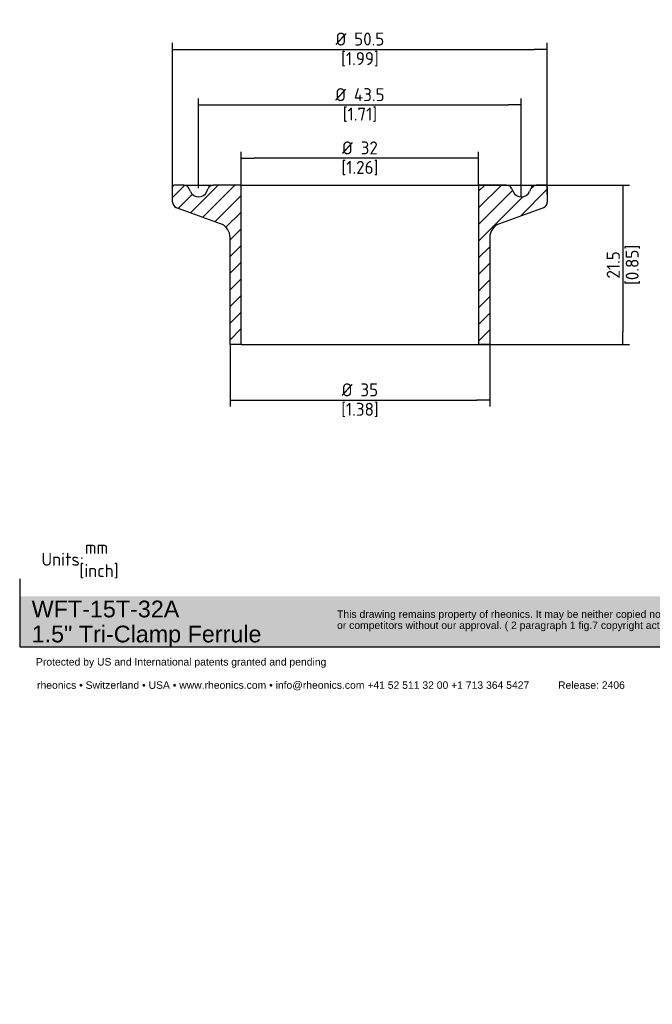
# Paper-space layout 'Invenitec-A4' of a CAD drawing. Header units: millimetres. Extents: x -29 to 266, y -53 to 238.
# Tile 1 of 2: x -29 to 141, y -53 to 212. Entities that reach past the tile are written whole.
import ezdxf
from ezdxf.entities.mleader import LeaderData, LeaderLine
from ezdxf.math import Vec2, Vec3

# ---------------------------------------------------------------- set-up
doc = ezdxf.new("R2010")
doc.units = ezdxf.units.MM
doc.layers.add('Default', color=7, linetype='Continuous')
doc.layers.add('WFT-15T-32A-LASE', color=7, linetype='Continuous')
doc.styles.add('SEACAD_Solid_Edge_ISO', font='seiso.ttf')
doc.dimstyles.new('Rheonics_Publish', dxfattribs={"dimtxt": 3.5, "dimasz": 3.5, "dimexe": 1.75, "dimexo": 0, "dimgap": 0.875, "dimtad": 1, "dimdec": 1, "dimlfac": 0.5, "dimdsep": 46, "dimtxsty": 'SEACAD_Solid_Edge_ISO', "dimblk1": '_SE_FILLED', "dimblk2": '_SE_FILLED', "dimsah": 1, "dimcen": 1.75, "dimazin": 0, "dimtfac": 0.5, "dimtdec": 3, "dimtmove": 0, "dimatfit": 3, "dimfxl": 1, "dimarcsym": 0})

# ---------------------------------------------------------------- blocks, each defined once
blk = doc.blocks.new('SE5')
at = {"layer": 'WFT-15T-32A-LASE', "linetype": 'Continuous'}
h = blk.add_hatch(dxfattribs=at)
h.set_pattern_fill('LINE', angle=45, style=0)
edge = h.paths.add_edge_path()
edge.add_line((56.8, 93.93), (59.8, 93.93))
edge.add_line((59.8, 93.93), (59.8, 136.93))
edge.add_line((59.8, 136.93), (52.31, 136.93))
edge.add_arc((52.31, 135.33), 1.6, 90, 157)
edge.add_line((50.83, 135.95), (50.51, 135.19))
edge.add_arc((48.3, 136.13), 2.4, 203, 337, ccw=False)
edge.add_line((46.09, 135.19), (45.77, 135.95))
edge.add_arc((44.29, 135.33), 1.6, 23, 90)
edge.add_line((44.29, 136.93), (41.7, 136.93))
edge.add_arc((41.7, 136.53), 0.4, 90, 180)
edge.add_line((41.3, 136.53), (41.3, 132.35))
edge.add_arc((42.9, 132.35), 1.6, 180, 250)
edge.add_line((42.35, 130.84), (54.17, 126.54))
edge.add_arc((52.8, 122.78), 4, 0, 70, ccw=False)
edge.add_line((56.8, 122.78), (56.8, 93.93))
h = blk.add_hatch(dxfattribs=at)
h.set_pattern_fill('LINE', angle=45, style=0)
edge = h.paths.add_edge_path()
edge.add_arc((130.8, 122.78), 4, 110, 180, ccw=False)
edge.add_line((129.43, 126.54), (141.25, 130.84))
edge.add_arc((140.7, 132.35), 1.6, 290, 360)
edge.add_line((142.3, 132.35), (142.3, 136.53))
edge.add_arc((141.9, 136.53), 0.4, 0, 90)
edge.add_line((141.9, 136.93), (139.31, 136.93))
edge.add_arc((139.31, 135.33), 1.6, 90, 157)
edge.add_line((137.83, 135.95), (137.51, 135.19))
edge.add_arc((135.3, 136.13), 2.4, 203, 337, ccw=False)
edge.add_line((133.09, 135.19), (132.77, 135.95))
edge.add_arc((131.29, 135.33), 1.6, 23, 90)
edge.add_line((131.29, 136.93), (123.8, 136.93))
edge.add_line((123.8, 136.93), (123.8, 93.93))
edge.add_line((123.8, 93.93), (126.8, 93.93))
edge.add_line((126.8, 93.93), (126.8, 122.78))
at = {"layer": 'WFT-15T-32A-LASE', "color": 7, "linetype": 'Continuous'}
for p, q in [((41.3, 132.35), (41.3, 136.53)), ((44.29, 136.93), (41.7, 136.93)), ((44.29, 136.93), (52.31, 136.93)), ((46.09, 135.19), (45.77, 135.95)), ((50.51, 135.19), (50.83, 135.95)), ((59.8, 136.93), (52.31, 136.93)), ((59.8, 136.93), (123.8, 136.93)), ((59.8, 93.93), (59.8, 136.93)), ((123.8, 136.93), (123.8, 93.93)), ((131.29, 136.93), (123.8, 136.93)), ((131.29, 136.93), (139.31, 136.93)), ((132.77, 135.95), (133.09, 135.19)), ((137.83, 135.95), (137.51, 135.19)), ((141.9, 136.93), (139.31, 136.93)), ((142.3, 136.53), (142.3, 132.35)), ((54.17, 126.54), (42.35, 130.84)), ((141.25, 130.84), (129.43, 126.54)), ((56.8, 93.93), (56.8, 122.78)), ((126.8, 122.78), (126.8, 93.93)), ((59.8, 93.93), (56.8, 93.93)), ((59.8, 93.93), (123.8, 93.93)), ((126.8, 93.93), (123.8, 93.93))]:
    blk.add_line(p, q, dxfattribs=at)
for centre, radius, start, end in [((41.7, 136.53), 0.4, 90, 180), ((44.29, 135.33), 1.6, 23, 90), ((52.31, 135.33), 1.6, 90, 157), ((131.29, 135.33), 1.6, 23, 90), ((139.31, 135.33), 1.6, 90, 157), ((141.9, 136.53), 0.4, 0, 90), ((48.3, 136.13), 2.4, 203, 337), ((135.3, 136.13), 2.4, 203, 337), ((42.9, 132.35), 1.6, 180, 250), ((140.7, 132.35), 1.6, 290, 0), ((52.8, 122.78), 4, 0, 70), ((130.8, 122.78), 4, 110, 180)]:
    blk.add_arc(centre, radius, start, end, dxfattribs=at)
blk = doc.blocks.new('_SE_FILLED')
at = {"color": 0}
blk.add_line((0, 0), (-1, 0), dxfattribs=at)
blk.add_solid([(0, 0), (-1, -0.1665), (-1, 0.1665), (0, 0)], dxfattribs=at)
blk = doc.blocks.new('DMBLK49')
at = {"layer": 'Default', "color": 0, "linetype": 'Continuous', "lineweight": -2, "transparency": 16777216}
for p, q in [((30.35, 167.82), (30.35, 176.82)), ((94.35, 167.82), (94.35, 176.82)), ((90.85, 175.07), (33.85, 175.07))]:
    blk.add_line(p, q, dxfattribs=at)
at = {"layer": 'Defpoints', "color": 0, "linetype": 'Continuous', "transparency": 16777216}
for p in [(30.35, 175.07), (30.35, 167.82), (94.35, 167.82)]:
    blk.add_point(p, dxfattribs=at)
at = {"layer": 'Default', "color": 0, "linetype": 'Continuous', "lineweight": -2, "transparency": 16777216, "xscale": 3.5, "yscale": 3.5, "zscale": 3.5, "rotation": 180}
blk.add_blockref('_SE_FILLED', (30.35, 175.07), dxfattribs=at)
at = {"layer": 'Default', "color": 0, "linetype": 'Continuous', "lineweight": -2, "transparency": 16777216, "xscale": 3.5, "yscale": 3.5, "zscale": 3.5}
blk.add_blockref('_SE_FILLED', (94.35, 175.07), dxfattribs=at)
at = {"layer": 'Default', "color": 0, "linetype": 'Continuous', "transparency": 16777216, "char_height": 3.5, "attachment_point": 5, "style": 'SEACAD_Solid_Edge_ISO'}
for s, insert in [('\\A1;%%C 32', (62.35, 177.85)), ('[1.26]', (62.35, 172.42))]:
    blk.add_mtext(s, dxfattribs=dict(at, insert=insert))
blk = doc.blocks.new('DMBLK50')
at = {"layer": 'Default', "color": 0, "linetype": 'Continuous', "lineweight": -2, "transparency": 16777216}
for p, q in [((11.85, 167.42), (11.85, 206.14)), ((15.35, 204.39), (109.35, 204.39)), ((112.85, 165.33), (112.85, 206.14))]:
    blk.add_line(p, q, dxfattribs=at)
at = {"layer": 'Defpoints', "color": 0, "linetype": 'Continuous', "transparency": 16777216}
for p in [(112.85, 204.39), (11.85, 167.42), (112.85, 165.33)]:
    blk.add_point(p, dxfattribs=at)
at = {"layer": 'Default', "color": 0, "linetype": 'Continuous', "lineweight": -2, "transparency": 16777216, "xscale": 3.5, "yscale": 3.5, "zscale": 3.5, "rotation": 180}
blk.add_blockref('_SE_FILLED', (11.85, 204.39), dxfattribs=at)
at = {"layer": 'Default', "color": 0, "linetype": 'Continuous', "lineweight": -2, "transparency": 16777216, "xscale": 3.5, "yscale": 3.5, "zscale": 3.5}
blk.add_blockref('_SE_FILLED', (112.85, 204.39), dxfattribs=at)
at = {"layer": 'Default', "color": 0, "linetype": 'Continuous', "transparency": 16777216, "char_height": 3.5, "attachment_point": 5, "style": 'SEACAD_Solid_Edge_ISO'}
for s, insert in [('\\A1;%%C 50.5', (62.35, 207.19)), ('[1.99]', (62.35, 201.75))]:
    blk.add_mtext(s, dxfattribs=dict(at, insert=insert))
blk = doc.blocks.new('_Dot')
at = {"color": 0, "linetype": 'ByBlock', "lineweight": -2}
blk.add_line((-0.5, 0), (-1, 0), dxfattribs=at)
at = {"color": 0, "linetype": 'ByBlock', "const_width": 0.5}
blk.add_lwpolyline([(-0.25, 0, 1), (0.25, 0, 1)], format="xyb", close=True, dxfattribs=at)
blk = doc.blocks.new('DMBLK51')
at = {"layer": 'Default', "color": 0, "linetype": 'Continuous', "lineweight": -2, "transparency": 16777216}
for p, q in [((94.35, 167.82), (135.01, 167.82)), ((133.26, 164.32), (133.26, 128.32)), ((62.35, 124.82), (135.01, 124.82))]:
    blk.add_line(p, q, dxfattribs=at)
at = {"layer": 'Defpoints', "color": 0, "linetype": 'Continuous', "transparency": 16777216}
for p in [(94.35, 167.82), (62.35, 124.82), (133.26, 124.82)]:
    blk.add_point(p, dxfattribs=at)
at = {"layer": 'Default', "color": 0, "linetype": 'Continuous', "lineweight": -2, "transparency": 16777216, "xscale": 3.5, "yscale": 3.5, "zscale": 3.5}
for p, rotation in [((133.26, 167.82), 90), ((133.26, 124.82), 270)]:
    blk.add_blockref('_SE_FILLED', p, dxfattribs=dict(at, rotation=rotation))
at = {"layer": 'Default', "color": 0, "linetype": 'Continuous', "transparency": 16777216, "char_height": 3.5, "attachment_point": 5, "rotation": 90, "style": 'SEACAD_Solid_Edge_ISO'}
for s, insert in [('[0.85]', (135.91, 146.32)), ('\\A1;21.5', (130.63, 146.32))]:
    blk.add_mtext(s, dxfattribs=dict(at, insert=insert))
blk = doc.blocks.new('DMBLK52')
at = {"layer": 'Default', "color": 0, "linetype": 'Continuous', "lineweight": -2, "transparency": 16777216}
for p, q in [((27.35, 124.82), (27.35, 108.11)), ((97.35, 124.82), (97.35, 108.11)), ((30.85, 109.86), (93.85, 109.86))]:
    blk.add_line(p, q, dxfattribs=at)
at = {"layer": 'Defpoints', "color": 0, "linetype": 'Continuous', "transparency": 16777216}
for p in [(27.35, 124.82), (97.35, 124.82), (97.35, 109.86)]:
    blk.add_point(p, dxfattribs=at)
at = {"layer": 'Default', "color": 0, "linetype": 'Continuous', "lineweight": -2, "transparency": 16777216, "xscale": 3.5, "yscale": 3.5, "zscale": 3.5, "rotation": 180}
blk.add_blockref('_SE_FILLED', (27.35, 109.86), dxfattribs=at)
at = {"layer": 'Default', "color": 0, "linetype": 'Continuous', "lineweight": -2, "transparency": 16777216, "xscale": 3.5, "yscale": 3.5, "zscale": 3.5}
blk.add_blockref('_SE_FILLED', (97.35, 109.86), dxfattribs=at)
at = {"layer": 'Default', "color": 0, "linetype": 'Continuous', "transparency": 16777216, "char_height": 3.5, "attachment_point": 5, "style": 'SEACAD_Solid_Edge_ISO'}
for s, insert in [('\\A1;%%C 35', (62.35, 112.64)), ('[1.38]', (62.35, 107.22))]:
    blk.add_mtext(s, dxfattribs=dict(at, insert=insert))
blk = doc.blocks.new('DMBLK53')
at = {"layer": 'Default', "color": 0, "linetype": 'Continuous', "lineweight": -2, "transparency": 16777216}
for p, q in [((18.85, 167.02), (18.85, 191.17)), ((105.85, 164.62), (105.85, 191.17)), ((22.35, 189.42), (102.35, 189.42))]:
    blk.add_line(p, q, dxfattribs=at)
at = {"layer": 'Defpoints', "color": 0, "linetype": 'Continuous', "transparency": 16777216}
for p in [(105.85, 189.42), (18.85, 167.02), (105.85, 164.62)]:
    blk.add_point(p, dxfattribs=at)
at = {"layer": 'Default', "color": 0, "linetype": 'Continuous', "lineweight": -2, "transparency": 16777216, "xscale": 3.5, "yscale": 3.5, "zscale": 3.5, "rotation": 180}
blk.add_blockref('_SE_FILLED', (18.85, 189.42), dxfattribs=at)
at = {"layer": 'Default', "color": 0, "linetype": 'Continuous', "lineweight": -2, "transparency": 16777216, "xscale": 3.5, "yscale": 3.5, "zscale": 3.5}
blk.add_blockref('_SE_FILLED', (105.85, 189.42), dxfattribs=at)
at = {"layer": 'Default', "color": 0, "linetype": 'Continuous', "transparency": 16777216, "char_height": 3.5, "attachment_point": 5, "style": 'SEACAD_Solid_Edge_ISO'}
for s, insert in [('\\A1;%%C 43.5', (62.35, 192.2)), ('[1.71]', (62.35, 186.79))]:
    blk.add_mtext(s, dxfattribs=dict(at, insert=insert))

psp = doc.layouts.new('Invenitec-A4')

# ---------------------------------------------------------------- hatches: boundary and pattern name
at = {"layer": 'Default', "linetype": 'Continuous'}
psp.add_hatch(color=7, dxfattribs=at).paths.add_polyline_path([(178.5, 56.95), (-29.38, 56.95), (-29.38, 43.49), (178.5, 43.49)])

# ---------------------------------------------------------------- linework, layer by layer
at = {"layer": 'Default', "color": 7, "linetype": 'Continuous'}
for p, q in [((-29.22, 43.26), (-29.22, 61.73)), ((178.66, 43.26), (-29.22, 43.26))]:
    psp.add_line(p, q, dxfattribs=at)

# ---------------------------------------------------------------- block references
at = {"layer": 'Default'}
psp.add_blockref('SE5', (-29.45, 30.89), dxfattribs=at)

# ---------------------------------------------------------------- dimensions: what is measured, and where the dimension line sits
at = {"layer": 'Default', "color": 7, "linetype": 'Continuous'}
for base, p1, p2, picture, middle in [((112.85, 204.39), (11.85, 167.42), (112.85, 165.33), 'DMBLK50', (62.35, 204.39)), ((105.85, 189.42), (18.85, 167.02), (105.85, 164.62), 'DMBLK53', (62.35, 189.42)), ((30.35, 175.07), (94.35, 167.82), (30.35, 167.82), 'DMBLK49', (62.35, 175.07))]:
    dim = psp.add_linear_dim(base=base, p1=p1, p2=p2, text='\\A1;%%C <>', dimstyle='Rheonics_Publish', override={"dimpost": '\\X'}, dxfattribs=at)
    dim.commit()
    dim.dimension.update_dxf_attribs({"geometry": picture, "text_midpoint": middle, "dimtype": 160})
for base, p1, p2, angle, text, picture, middle, dimtype in [((133.26, 124.82), (94.35, 167.82), (62.35, 124.82), 90, '\\A1;<>', 'DMBLK51', (133.26, 146.32), 160), ((97.35, 109.86), (27.35, 124.82), (97.35, 124.82), 0, '\\A1;%%C <>', 'DMBLK52', (62.35, 109.86), 161)]:
    dim = psp.add_linear_dim(base=base, p1=p1, p2=p2, angle=angle, text=text, dimstyle='Rheonics_Publish', override={"dimpost": '\\X'}, dxfattribs=at)
    dim.commit()
    dim.dimension.update_dxf_attribs({"geometry": picture, "text_midpoint": middle, "dimtype": dimtype})

# ---------------------------------------------------------------- leaders
ml = psp.add_multileader_mtext('Standard', dxfattribs=at)
ml.set_content('{\\pxsm0.9;\\fSolid Edge ISO|b0||i0||c0|p34;\\W1.;mm\\P}', color=7)
ml.set_leader_properties()
ml.set_arrow_properties(name='DOT')
ml.build(insert=Vec2(0, 0))
ml.multileader.update_dxf_attribs({"leader_type": 0, "dogleg_length": 0, "arrow_head_size": 3.5})
ctx = ml.context
ctx.base_point, ctx.char_height, ctx.arrow_head_size, ctx.landing_gap_size, ctx.plane_origin = Vec3(-13.01, 70.16), 3.5, 3.5, 1.23, Vec3(-29.45, 30.89)
ctx.mtext.insert = Vec3(-11.79, 71.91)
ml = psp.add_multileader_mtext('Standard', dxfattribs=at)
ml.set_content('{\\pxsm0.9;\\fSolid Edge ISO|b0||i0||c0|p34;\\W1.;Units:\\P}', color=7)
ml.set_leader_properties()
ml.set_arrow_properties(name='DOT')
ml.build(insert=Vec2(0, 0))
ml.multileader.update_dxf_attribs({"leader_type": 0, "dogleg_length": 0, "arrow_head_size": 3.5})
ctx = ml.context
ctx.base_point, ctx.char_height, ctx.arrow_head_size, ctx.landing_gap_size, ctx.plane_origin = Vec3(-24.73, 66.97), 3.5, 3.5, 1.23, Vec3(-29.45, 30.89)
ctx.mtext.insert = Vec3(-23.51, 68.72)
ml = psp.add_multileader_mtext('Standard', dxfattribs=at)
ml.set_content('{\\pxsm0.9;\\fSolid Edge ISO|b0||i0||c0|p34;\\W1.;[inch]\\P}', color=7)
ml.set_leader_properties()
ml.build(insert=Vec2(0, 0))
ml.multileader.update_dxf_attribs({"dogleg_length": 0, "arrow_head_size": 0.805})
ctx = ml.context
ctx.base_point, ctx.char_height, ctx.arrow_head_size, ctx.landing_gap_size, ctx.plane_origin = Vec3(-14.48, 63.92), 3.5, 0.805, 1.23, Vec3(-29.45, 30.89)
ctx.mtext.insert = Vec3(-13.26, 65.67)
ml = psp.add_multileader_mtext('Standard', dxfattribs=at)
ml.set_content('{\\pxsm0.9;\\fArial|b0||i0||c0|p34;\\W1.;WFT-15T-32A\\P1.5" Tri-Clamp Ferrule\\P}', color=7)
ml.set_leader_properties()
ml.set_arrow_properties(name='DOT')
ml.build(insert=Vec2(0, 0))
ml.multileader.update_dxf_attribs({"leader_type": 0, "dogleg_length": 0, "arrow_head_size": 4.5})
ctx = ml.context
ctx.base_point, ctx.char_height, ctx.arrow_head_size, ctx.landing_gap_size, ctx.plane_origin = Vec3(-27.74, 52.96), 4.5, 4.5, 1.57, Vec3(-29.45, 30.89)
ctx.mtext.insert = Vec3(-26.16, 55.83)
ml = psp.add_multileader_mtext('Standard', dxfattribs=at)
ml.set_content('{\\pxsm0.9;\\fArial|b0||i0||c0|p34;\\W1.;This drawing remains property of rheonics. It may be neither copied nor informed to third persons \\Por competitors without our approval. ( 2 paragraph 1 fig.7 copyright act of 9th Sept. 1965)\\P}', color=7)
ml.set_leader_properties()
ml.set_arrow_properties(name='DOT')
ml.build(insert=Vec2(0, 0))
ml.multileader.update_dxf_attribs({"leader_type": 0, "dogleg_length": 0, "arrow_head_size": 2})
ctx = ml.context
ctx.base_point, ctx.char_height, ctx.arrow_head_size, ctx.landing_gap_size, ctx.plane_origin = Vec3(55.48, 51.9), 2, 2, 0.7, Vec3(-29.45, 30.89)
ctx.mtext.insert = Vec3(56.18, 53.19)
ml = psp.add_multileader_mtext('Standard', dxfattribs=at)
ml.set_content('{\\pxsm0.9;\\fArial|b0||i0||c0|p34;\\W1.;Protected by US and International patents granted and pending\\P}', color=7)
ml.set_leader_properties()
ml.set_arrow_properties(name='DOT')
ml.build(insert=Vec2(0, 0))
ml.multileader.update_dxf_attribs({"leader_type": 0, "dogleg_length": 0, "arrow_head_size": 2})
ctx = ml.context
ctx.base_point, ctx.char_height, ctx.arrow_head_size, ctx.landing_gap_size, ctx.plane_origin = Vec3(-25.69, 39.03), 2, 2, 0.7, Vec3(-29.45, 30.89)
ctx.mtext.insert = Vec3(-24.99, 40.33)
ml = psp.add_multileader_mtext('Standard', dxfattribs=at)
ml.set_content('{\\pxsm0.9;\\fArial|b0||i0||c0|p34;\\W1.;rheonics • Switzerland • USA • www.rheonics.com • info@rheonics.com +41 52 511 32 00 +1 713 364 5427          Release: 2406\\P}', color=7)
ml.set_leader_properties()
ml.set_arrow_properties(name='DOT')
ml.build(insert=Vec2(0, 0))
ml.multileader.update_dxf_attribs({"leader_type": 0, "dogleg_length": 0, "arrow_head_size": 2})
ctx = ml.context
ctx.base_point, ctx.char_height, ctx.arrow_head_size, ctx.landing_gap_size, ctx.plane_origin = Vec3(-25.4, 32.76), 2, 2, 0.7, Vec3(-29.45, 30.89)
ctx.mtext.insert = Vec3(-24.7, 34.06)

doc.saveas('drawing.dxf')
